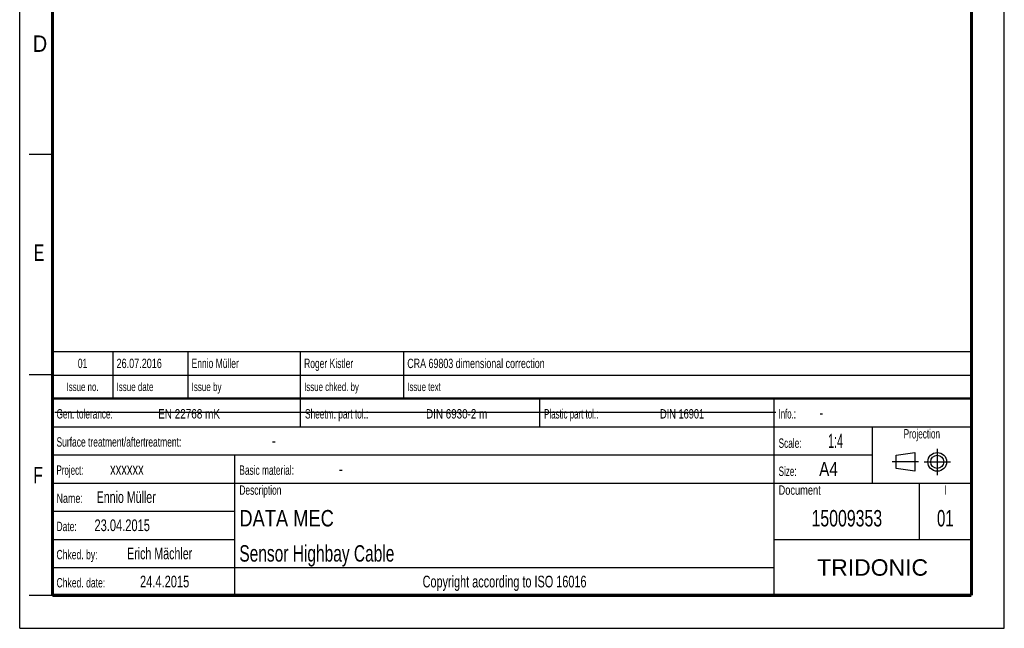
# Model space of a CAD drawing. Header units: millimetres. Extents: x 0 to 210, y 0 to 297.
# Tile 1 of 23: x 0 to 210, y 0 to 130. Entities that reach past the tile are written whole.
import ezdxf
from ezdxf.enums import TextEntityAlignment as Align

# ---------------------------------------------------------------- set-up
doc = ezdxf.new("R2010")
doc.units = ezdxf.units.MM
doc.header["$LTSCALE"] = 19.36
doc.linetypes.add('CENTER', pattern=[0.6, 0.375, -0.075, 0.075, -0.075])
doc.layers.get('0').update_dxf_attribs({"linetype": 'CONTINUOUS'})
doc.layers.add('DEFAULT_1', color=7, linetype='CENTER')
doc.layers.add('Z_NOTICE', color=7, linetype='CONTINUOUS')
doc.styles.add('TEXTSTYLE_2', font='txt', dxfattribs={"width": 0.75})
doc.styles.add('TEXTSTYLE_5', font='arial.ttf')

# ---------------------------------------------------------------- blocks, each defined once
blk = doc.blocks.new('SYMBOL_2_BL0', base_point=(192.31, 35.47))
at = {"color": 2, "linetype": 'CONTINUOUS'}
for p, q in [((186.91, 36.87), (190.91, 37.47)), ((186.91, 34.07), (186.91, 36.87)), ((190.91, 37.47), (190.91, 33.47)), ((190.91, 33.47), (186.91, 34.07))]:
    blk.add_line(p, q, dxfattribs=at)
for radius in [2, 1.4]:
    blk.add_circle((195.71, 35.47), radius, dxfattribs=at)
at = {"layer": 'DEFAULT_1', "color": 2, "linetype": 'CENTER'}
for p, q in [((195.71, 38.27), (195.71, 32.67)), ((191.71, 35.47), (186.11, 35.47)), ((192.91, 35.47), (198.5, 35.47))]:
    blk.add_line(p, q, dxfattribs=at)

msp = doc.modelspace()

# ---------------------------------------------------------------- linework, layer by layer
at = {"color": 2, "linetype": 'CONTINUOUS'}
for p, q in [((0, 0), (0, 297)), ((210, 0), (210, 297)), ((7, 101), (2, 101)), ((6.9136, 48.9602), (6.9136, 58.9602)), ((6.9136, 58.9602), (202.9136, 58.9602)), ((19.9136, 48.9602), (19.9136, 58.9602)), ((35.9136, 48.9602), (35.9136, 58.9602)), ((59.9136, 48.9602), (59.9136, 58.9602)), ((81.9136, 48.9602), (81.9136, 58.9602)), ((202.9136, 48.9602), (202.9136, 58.9602)), ((7, 54), (2, 54)), ((6.9136, 53.9602), (202.9136, 53.9602)), ((6.9135, 6.9601), (6.9135, 48.9601)), ((6.9135, 48.9601), (202.9135, 48.9601)), ((6.9136, 48.9602), (202.9136, 48.9602)), ((59.9135, 42.9601), (59.9135, 48.9601)), ((110.9135, 42.9601), (110.9135, 48.9601)), ((160.9135, 6.9601), (160.9135, 48.9601)), ((202.9135, 6.9601), (202.9135, 48.9601)), ((6.9135, 42.9601), (202.9135, 42.9601)), ((181.9135, 30.9601), (181.9135, 42.9601)), ((6.9135, 36.9601), (181.9135, 36.9601)), ((45.9135, 6.9601), (45.9135, 36.9601)), ((6.9135, 30.9601), (202.9135, 30.9601)), ((191.9135, 18.9601), (191.9135, 30.9601)), ((6.9135, 24.9601), (45.9135, 24.9601)), ((6.9135, 18.9601), (45.9135, 18.9601)), ((160.9135, 18.9601), (202.9135, 18.9601)), ((6.9135, 12.9601), (160.9135, 12.9601)), ((7, 7), (2, 7)), ((6.9135, 6.9601), (202.9135, 6.9601)), ((0, 0), (210, 0))]:
    msp.add_line(p, q, dxfattribs=at)
at = {"color": 7, "linetype": 'CONTINUOUS'}
msp.add_line((7.4681, 46.0424), (161.2681, 46.0424), dxfattribs=at)
for points, const_width in [([(7, 7), (7, 290)], 0.7), ([(203, 7), (203, 290)], 0.7), ([(7, 49), (203, 49)], 0.5), ([(7, 7), (203, 7)], 0.7)]:
    msp.add_lwpolyline(points, dxfattribs=dict(at, const_width=const_width))

# ---------------------------------------------------------------- block references
at = {"color": 2, "linetype": 'CONTINUOUS'}
msp.add_blockref('SYMBOL_2_BL0', (192.3051, 35.4697), dxfattribs=at)

# ---------------------------------------------------------------- texts
at = {"color": 5, "linetype": 'CONTINUOUS', "style": 'TEXTSTYLE_2'}
for s, width, p in [('D', 0.904762, (2.8073, 122.8572)), ('E', 0.714286, (3.0025, 78.3025)), ('F', 0.714286, (2.9222, 30.897))]:
    msp.add_text(s, height=3.5, dxfattribs=dict(at, width=width)).set_placement(p)
at = {"layer": 'Z_NOTICE', "color": 5, "linetype": 'CONTINUOUS', "style": 'TEXTSTYLE_2'}
for s, height, width, p in [('01', 2, 0.678571, (13.4136, 55.4602)), ('Issue no.', 1.8, 0.698413, (13.4136, 50.5602)), ('Projection', 2, 0.652381, (192.4135, 40.4601)), ('I', 2, 0.642857, (197.4135, 28.4601)), ('Copyright according to ISO 16016', 2.5, 0.694196, (103.4135, 8.7101))]:
    msp.add_text(s, height=height, dxfattribs=dict(at, width=width)).set_placement(p, align=Align.CENTER)
for s, height, width, p in [('26.07.2016', 2, 0.721429, (20.6636, 55.4602)), ('Ennio Müller', 2, 0.677579, (36.6636, 55.4602)), ('Roger Kistler', 2, 0.677656, (60.6636, 55.4602)), ('CRA 69803 dimensional correction', 2, 0.709077, (82.6636, 55.4602)), ('Issue date ', 1.8, 0.707792, (20.6636, 50.5602)), ('Issue by ', 1.8, 0.71164, (36.6636, 50.5602)), ('Issue chked. by', 1.8, 0.698413, (60.6636, 50.5602)), ('Issue text ', 1.8, 0.694805, (82.6636, 50.5602)), ('Gen. tolerance:', 2, 0.657143, (7.851, 44.7101)), ('EN 22768 mK', 2, 0.792208, (29.5296, 44.7101)), ('Sheetm. part tol.:', 2, 0.662698, (60.851, 44.7101)), ('DIN 6930-2 m', 2, 0.78373, (86.6725, 44.7101)), ('Plastic part tol.:', 2, 0.632275, (111.851, 44.7101)), ('DIN 16901', 2, 0.73545, (136.5772, 44.7101)), ('Info.: ', 2, 0.622449, (161.851, 44.7101)), ('-', 2.5, 0.714286, (170.5653, 44.7101)), ('Surface treatment/aftertreatment: ', 2, 0.67577, (7.851, 38.7101)), ('Scale:  ', 2, 0.660714, (161.851, 38.4601)), ('1:4', 3, 0.571429, (172.4225, 38.4601)), ('-', 2.5, 0.714286, (53.8034, 38.7101)), ('Project: ', 2, 0.634921, (7.851, 32.7101)), ('xxxxxx', 2.5, 0.714286, (19.2796, 32.7101)), ('Basic material: ', 2, 0.66369, (46.851, 32.7101)), ('-', 2.5, 0.714286, (68.0891, 32.7101)), ('Size: ', 2, 0.646825, (161.851, 32.4601)), (' A4', 3, 0.809524, (169.613, 32.4601)), ('Ennio Müller', 2.5, 0.677579, (16.4225, 26.7101)), ('Description', 2, 0.670996, (46.851, 28.4601)), ('Document', 2, 0.738095, (161.851, 28.4601)), ('Name: ', 2, 0.714286, (7.851, 26.7101)), ('23.04.2015', 2.5, 0.707143, (15.9463, 20.7101)), ('Date: ', 2, 0.674603, (7.851, 20.7101)), ('Chked. by: ', 2, 0.683983, (7.851, 14.7101)), ('Erich Mächler', 2.5, 0.680403, (22.8987, 14.7101)), ('Chked. date: ', 2, 0.684982, (7.851, 8.7101)), ('24.4.2015', 2.5, 0.706349, (25.6606, 8.7101))]:
    msp.add_text(s, height=height, dxfattribs=dict(at, width=width)).set_placement(p)
at = {"layer": 'Z_NOTICE', "color": 7, "linetype": 'CONTINUOUS', "style": 'TEXTSTYLE_2'}
for s, width, p in [('DATA MEC', 0.833333, (46.851, 21.7101)), ('Sensor Highbay Cable', 0.705952, (46.851, 14.2101))]:
    msp.add_text(s, height=3.5, dxfattribs=dict(at, width=width)).set_placement(p)
for s, width, p in [('15009353', 0.723214, (176.4135, 21.7101)), ('01', 0.678571, (197.4135, 21.7101))]:
    msp.add_text(s, height=3.5, dxfattribs=dict(at, width=width)).set_placement(p, align=Align.CENTER)
at = {"layer": 'Z_NOTICE', "color": 5, "linetype": 'CONTINUOUS', "style": 'TEXTSTYLE_5'}
msp.add_text('TRIDONIC', height=3.5, dxfattribs=at).set_placement((181.9135, 11.2101), align=Align.CENTER)

doc.saveas('drawing.dxf')
